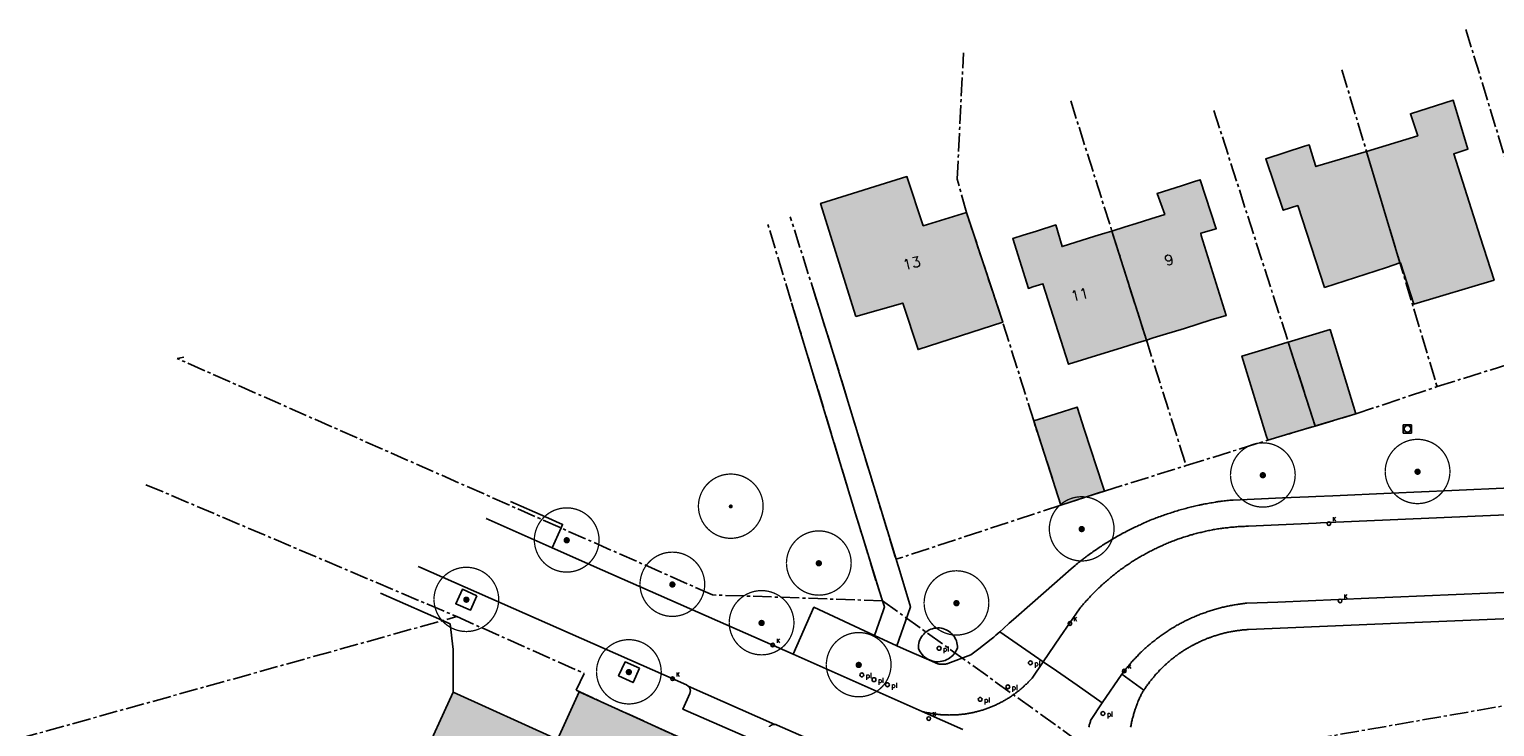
# Model space of a CAD drawing. Header units: metres. Extents: x 202952 to 203755, y 348959 to 349702.
# Tile 66 of 91: x 203026 to 203139, y 349606 to 349659. Entities that reach past the tile are written whole.
import ezdxf
from ezdxf.enums import TextEntityAlignment as Align

# ---------------------------------------------------------------- set-up
doc = ezdxf.new("R2010")
doc.units = ezdxf.units.M
doc.linetypes.add('1-200 CENTER', pattern=[4.28625, 2.8575, -0.47625, 0.47625, -0.47625])
for name, color, linetype in [('PH-BEST-BEBOUWING', 1, 'Continuous'), ('PH-BEST-BEBOUWING-ARCERING', 254, 'Continuous'), ('PH-BEST-HUISNUMMER', 7, 'Continuous'), ('PH-BEST-KADASTRALE-GRENS', 240, '1-200 CENTER'), ('PH-BEST-KOLK', 8, 'Continuous'), ('PH-BEST-PAAL', 6, 'Continuous'), ('PH-BEST-PUT-HANDHAVEN', 84, 'Continuous'), ('PH-BEST-WEGDEEL', 254, 'Continuous'), ('PH-INM-BOOM-HANDHAVEN', 96, 'Continuous')]:
    doc.layers.add(name, color=color, linetype=linetype)
doc.styles.add('RDL_MAATVOERING', font='romans.shx')
doc.styles.add('ROMANS', font='romans.shx')

# ---------------------------------------------------------------- blocks, each defined once
blk = doc.blocks.new('*U35')
blk.add_circle((0, 0), 0.142)
at = {"ltscale": 0.05, "style": 'ROMANS'}
blk.add_text('K', height=0.3, dxfattribs=at).set_placement((0.28, 0.19))
blk = doc.blocks.new('Putdeksel')
for p, q in [((-0.32, 0.32), (0.32, 0.32)), ((-0.32, -0.32), (-0.32, 0.32)), ((0.32, 0.32), (0.32, -0.32)), ((0.32, -0.32), (-0.32, -0.32))]:
    blk.add_line(p, q)
blk.add_circle((0, 0), 0.26)
blk = doc.blocks.new('Afzetpaal')
blk.add_circle((0, 0), 0.15)
at = {"style": 'RDL_MAATVOERING'}
blk.add_text('pl', height=0.4, dxfattribs=at).set_placement((0.3, -0.25))
blk = doc.blocks.new('*U26')
at = {"const_width": 0.1}
blk.add_lwpolyline([(-2.5, 0, 0.990403), (2.5, 0.03, 0.990403), (-2.5, 0.02)], format="xyb", dxfattribs=at)
at = {"linetype": 'Continuous', "const_width": 0.25}
blk.add_lwpolyline([(-0.12, 0, 1), (0.12, 0, 1)], format="xyb", close=True, dxfattribs=at)
blk = doc.blocks.new('*U25')
at = {"const_width": 0.1}
blk.add_lwpolyline([(-2.5, 0, 0.990403), (2.5, 0.03, 0.990403), (-2.5, 0.02)], format="xyb", dxfattribs=at)
at = {"linetype": 'Continuous', "const_width": 0.15}
blk.add_lwpolyline([(-0.08, 0, 1), (0.08, 0, 1)], format="xyb", close=True, dxfattribs=at)

msp = doc.modelspace()

# ---------------------------------------------------------------- hatches: boundary and pattern name
at = {"layer": 'PH-BEST-BEBOUWING-ARCERING'}
for points in [[(203129.28, 349649.94), (203133.24, 349651.14), (203132.68, 349652.84), (203135.99, 349653.89), (203137.12, 349650.1), (203136.02, 349649.76), (203138.06, 349643.33), (203139.14, 349640), (203132.95, 349638.13), (203131.91, 349641.34), (203131.87, 349641.32)], [(203131.87, 349641.32), (203130.83, 349640.98), (203126.05, 349639.43), (203123.98, 349645.75), (203122.86, 349645.39), (203121.5, 349649.37), (203124.5, 349650.33), (203124.86, 349650.44), (203125.22, 349649.26), (203125.38, 349648.76), (203125.53, 349648.81), (203129.28, 349649.94)], [(203089.84, 349637.18), (203087.12, 349645.92), (203093.79, 349647.99), (203095.05, 349644.2), (203098.4, 349645.21), (203101.2, 349636.74), (203094.65, 349634.63), (203093.47, 349638.22)], [(203109.62, 349643.79), (203110.66, 349644.12), (203111.49, 349644.38), (203112.64, 349644.74), (203113.71, 349645.07), (203113.11, 349646.69), (203115.01, 349647.29), (203116.01, 349647.61), (203116.44, 349647.75), (203117.68, 349643.97), (203116.48, 349643.61), (203116.51, 349643.44), (203118.45, 349637.27), (203117.3, 349636.92), (203115.22, 349636.27), (203113.59, 349635.77), (203112.81, 349635.53), (203112.29, 349635.36)], [(203112.29, 349635.36), (203111.43, 349635.1), (203110.36, 349634.77), (203109.1, 349634.38), (203106.27, 349633.5), (203104.3, 349639.72), (203103.52, 349639.47), (203103.18, 349639.36), (203101.97, 349643.22), (203102.78, 349643.48), (203103.8, 349643.79), (203105.29, 349644.26), (203105.78, 349642.59), (203108.3, 349643.38), (203109.09, 349643.63), (203109.62, 349643.79)], [(203123.24, 349635.21), (203126.47, 349636.18), (203128.46, 349629.67), (203125.54, 349628.8), (203125.32, 349628.73)], [(203121.55, 349628.01), (203119.67, 349634.13), (203121.46, 349634.67), (203123.21, 349635.2), (203123.24, 349635.21), (203125.32, 349628.73), (203124.43, 349628.46), (203123.37, 349628.15), (203121.66, 349627.63)], [(203105.69, 349622.63), (203103.59, 349629.12), (203105.31, 349629.67), (203106.93, 349630.19), (203107.51, 349628.42), (203108.92, 349624.08), (203109.04, 349623.7), (203108.67, 349623.59), (203106.55, 349622.9)], [(203075.24, 349596.27), (203073.99, 349593.44), (203068.9, 349595.85), (203067.47, 349592.6), (203054.4, 349598.52), (203056.26, 349602.72), (203058.75, 349608.18), (203066.81, 349604.51), (203068.49, 349608.2), (203081.25, 349602.4), (203080.62, 349600.91), (203078.1, 349595.23), (203078.02, 349595.04), (203077.67, 349595.2)]]:
    msp.add_hatch(color=256, dxfattribs=at).paths.add_polyline_path(points)

# ---------------------------------------------------------------- linework, layer by layer
at = {"layer": 'PH-BEST-BEBOUWING'}
for points in [[(203129.28, 349649.94), (203133.24, 349651.14), (203132.68, 349652.84), (203135.99, 349653.89), (203137.12, 349650.1), (203136.02, 349649.76), (203138.06, 349643.33), (203139.14, 349640), (203132.95, 349638.13), (203131.91, 349641.34), (203131.87, 349641.32), (203129.28, 349649.94)], [(203131.87, 349641.32), (203130.83, 349640.98), (203126.05, 349639.43), (203123.98, 349645.75), (203122.86, 349645.39), (203121.5, 349649.37), (203124.5, 349650.33), (203124.86, 349650.44), (203125.22, 349649.26), (203125.38, 349648.76), (203125.53, 349648.81), (203129.28, 349649.94), (203131.87, 349641.32)], [(203089.84, 349637.18), (203087.12, 349645.92), (203093.79, 349647.99), (203095.05, 349644.2), (203098.4, 349645.21), (203101.2, 349636.74), (203094.65, 349634.63), (203093.47, 349638.22), (203089.84, 349637.18)], [(203109.62, 349643.79), (203110.66, 349644.12), (203111.49, 349644.38), (203112.64, 349644.74), (203113.71, 349645.07), (203113.11, 349646.69), (203115.01, 349647.29), (203116.01, 349647.61), (203116.44, 349647.75), (203117.68, 349643.97), (203116.48, 349643.61), (203116.51, 349643.44), (203118.45, 349637.27), (203117.3, 349636.92), (203115.22, 349636.27), (203113.59, 349635.77), (203112.81, 349635.53), (203112.29, 349635.36), (203109.62, 349643.79)], [(203112.29, 349635.36), (203111.43, 349635.1), (203110.36, 349634.77), (203109.1, 349634.38), (203106.27, 349633.5), (203104.3, 349639.72), (203103.52, 349639.47), (203103.18, 349639.36), (203101.97, 349643.22), (203102.78, 349643.48), (203103.8, 349643.79), (203105.29, 349644.26), (203105.78, 349642.59), (203108.3, 349643.38), (203109.09, 349643.63), (203109.62, 349643.79), (203112.29, 349635.36)], [(203123.24, 349635.21), (203126.47, 349636.18), (203128.46, 349629.67), (203125.54, 349628.8), (203125.32, 349628.73), (203123.24, 349635.21)], [(203121.55, 349628.01), (203119.67, 349634.13), (203121.46, 349634.67), (203123.21, 349635.2), (203123.24, 349635.21), (203125.32, 349628.73), (203124.43, 349628.46), (203123.37, 349628.15), (203121.66, 349627.63), (203121.55, 349628.01)], [(203105.69, 349622.63), (203103.59, 349629.12), (203105.31, 349629.67), (203106.93, 349630.19), (203107.51, 349628.42), (203108.92, 349624.08), (203109.04, 349623.7), (203108.67, 349623.59), (203106.55, 349622.9), (203105.69, 349622.63)], [(203075.24, 349596.27), (203073.99, 349593.44), (203068.9, 349595.85), (203067.47, 349592.6), (203054.4, 349598.52), (203056.26, 349602.72), (203058.75, 349608.18), (203066.81, 349604.51), (203068.49, 349608.2), (203081.25, 349602.4), (203080.62, 349600.91), (203078.1, 349595.23), (203078.02, 349595.04), (203077.67, 349595.2), (203075.24, 349596.27)]]:
    msp.add_lwpolyline(points, close=True, dxfattribs=at)
at = {"layer": 'PH-BEST-KADASTRALE-GRENS', "ltscale": 0.5}
for p, q in [((203136.96, 349659.36), (203144.45, 349634.8)), ((203127.39, 349656.24), (203134.74, 349631.77)), ((203106.44, 349653.84), (203115.36, 349625.67)), ((203117.5, 349653.09), (203125.32, 349628.73)), ((203089.83, 349621.95), (203083.02, 349644.41)), ((203088.11, 349634.35), (203084.79, 349644.88)), ((203088.11, 349634.35), (203092.95, 349618.44)), ((203035.03, 349624.2), (203059.03, 349614.01)), ((203105.69, 349622.63), (203092.95, 349618.44)), ((203091.4, 349616.8), (203089.83, 349621.95)), ((203091.91, 349615.23), (203091.4, 349616.8)), ((203091.91, 349615.23), (203110.4, 349601.97)), ((202983.95, 349593.08), (203059.03, 349614.01)), ((203110.4, 349601.97), (203144.33, 349607.9))]:
    msp.add_line(p, q, dxfattribs=at)
for points in [[(203105.69, 349622.63), (203103.59, 349629.12), (203101.2, 349636.74), (203098.4, 349645.21), (203097.67, 349647.79), (203098.16, 349657.55)], [(203091.91, 349615.23), (203078.78, 349615.69), (203037.45, 349633.94), (203037.95, 349634.05)], [(203134.74, 349631.77), (203141.28, 349633.82), (203144.45, 349634.8)], [(203125.32, 349628.73), (203128.46, 349629.67), (203134.74, 349631.77)], [(203115.36, 349625.67), (203121.66, 349627.63), (203125.32, 349628.73)], [(203105.69, 349622.63), (203109.04, 349623.7), (203115.36, 349625.67)], [(203059.03, 349614.01), (203068.87, 349609.62), (203068.24, 349608.32), (203081.27, 349602.39), (203085.42, 349600.59)]]:
    msp.add_lwpolyline(points, dxfattribs=at)
at = {"layer": 'PH-BEST-WEGDEEL'}
for points in [[(203086.52, 349639.4), (203088.11, 349634.35), (203092.96, 349618.44), (203093.01, 349618.28), (203093.24, 349617.52), (203094.07, 349614.76), (203093.86, 349614.18), (203093.01, 349611.75), (203091.29, 349612.56), (203091.95, 349614.46), (203092.06, 349614.77), (203091.91, 349615.23), (203091.81, 349615.54), (203090.56, 349619.56), (203089.83, 349621.95), (203084.89, 349638.25)], [(203143.66, 349622.02), (203128.71, 349621.39), (203125.74, 349621.25), (203125.39, 349621.24), (203120.17, 349620.99), (203120.06, 349620.99), (203119.96, 349620.99), (203119.86, 349620.98), (203119.77, 349620.98), (203119.67, 349620.98), (203119.57, 349620.97), (203119.47, 349620.96), (203119.37, 349620.96), (203119.27, 349620.95), (203119.17, 349620.94), (203119.07, 349620.93), (203118.97, 349620.93), (203118.87, 349620.92), (203118.77, 349620.91), (203118.67, 349620.9), (203118.57, 349620.88), (203118.47, 349620.87), (203118.37, 349620.86), (203118.27, 349620.85), (203118.17, 349620.83), (203118.08, 349620.82), (203117.98, 349620.81), (203117.88, 349620.79), (203117.78, 349620.78), (203117.68, 349620.76), (203117.58, 349620.74), (203117.48, 349620.73), (203117.38, 349620.71), (203117.29, 349620.69), (203117.19, 349620.67), (203117.09, 349620.65), (203116.99, 349620.63), (203116.89, 349620.61), (203116.8, 349620.59), (203116.7, 349620.57), (203116.6, 349620.54), (203116.51, 349620.52), (203116.41, 349620.5), (203116.31, 349620.47), (203116.21, 349620.45), (203116.12, 349620.42), (203116.02, 349620.4), (203115.92, 349620.37), (203115.83, 349620.34), (203115.73, 349620.32), (203115.64, 349620.29), (203115.54, 349620.26), (203115.45, 349620.23), (203115.35, 349620.2), (203115.26, 349620.17), (203115.16, 349620.14), (203115.07, 349620.11), (203114.97, 349620.08), (203114.88, 349620.04), (203114.78, 349620.01), (203114.69, 349619.98), (203114.59, 349619.94), (203114.5, 349619.91), (203114.41, 349619.87), (203114.31, 349619.84), (203114.22, 349619.8), (203114.13, 349619.77), (203114.03, 349619.73), (203113.94, 349619.69), (203113.85, 349619.65), (203113.76, 349619.61), (203113.67, 349619.57), (203113.57, 349619.53), (203113.48, 349619.49), (203113.39, 349619.45), (203113.3, 349619.41), (203113.21, 349619.37), (203113.12, 349619.33), (203113.03, 349619.28), (203112.94, 349619.24), (203112.85, 349619.19), (203112.76, 349619.15), (203112.67, 349619.1), (203112.58, 349619.06), (203112.49, 349619.01), (203112.41, 349618.97), (203112.32, 349618.92), (203112.23, 349618.87), (203112.14, 349618.82), (203112.06, 349618.77), (203111.97, 349618.72), (203111.88, 349618.67), (203111.8, 349618.62), (203111.71, 349618.57), (203111.62, 349618.52), (203111.54, 349618.47), (203111.45, 349618.42), (203111.37, 349618.37), (203111.28, 349618.31), (203111.2, 349618.26), (203111.12, 349618.21), (203111.03, 349618.15), (203110.95, 349618.1), (203110.87, 349618.04), (203110.78, 349617.98), (203110.7, 349617.93), (203110.62, 349617.87), (203110.54, 349617.81), (203110.46, 349617.75), (203110.38, 349617.7), (203110.29, 349617.64), (203110.21, 349617.58), (203110.13, 349617.52), (203110.05, 349617.46), (203109.97, 349617.4), (203109.9, 349617.34), (203109.82, 349617.27), (203109.74, 349617.21), (203109.66, 349617.15), (203109.58, 349617.09), (203109.51, 349617.02), (203109.43, 349616.96), (203109.35, 349616.89), (203109.28, 349616.83), (203109.2, 349616.76), (203109.13, 349616.7), (203109.05, 349616.63), (203108.98, 349616.56), (203108.9, 349616.5), (203108.83, 349616.43), (203108.76, 349616.36), (203108.68, 349616.29), (203108.61, 349616.23), (203108.54, 349616.16), (203108.47, 349616.09), (203108.4, 349616.02), (203108.33, 349615.95), (203108.25, 349615.87), (203108.18, 349615.8), (203108.11, 349615.73), (203108.05, 349615.66), (203107.98, 349615.59), (203107.91, 349615.52), (203107.84, 349615.44), (203107.77, 349615.37), (203107.71, 349615.29), (203107.64, 349615.22), (203107.57, 349615.14), (203107.51, 349615.07), (203107.44, 349614.99), (203107.38, 349614.92), (203107.31, 349614.84), (203107.25, 349614.77), (203107.18, 349614.69), (203107.12, 349614.61), (203105.62, 349612.46), (203104.32, 349610.53), (203100.96, 349612.84), (203101.25, 349613.1), (203101.69, 349613.51), (203102.02, 349613.8), (203103.49, 349615.08), (203105.18, 349616.56), (203106.47, 349617.69), (203106.79, 349617.96), (203106.87, 349618.04), (203106.96, 349618.11), (203107.05, 349618.18), (203107.14, 349618.25), (203107.23, 349618.33), (203107.33, 349618.4), (203107.38, 349618.44), (203107.43, 349618.48), (203107.48, 349618.52), (203107.54, 349618.56), (203107.59, 349618.6), (203107.64, 349618.64), (203107.68, 349618.67), (203107.72, 349618.7), (203107.76, 349618.73), (203107.8, 349618.76), (203107.84, 349618.78), (203107.88, 349618.81), (203107.97, 349618.88), (203108.07, 349618.95), (203108.16, 349619.02), (203108.26, 349619.08), (203108.35, 349619.15), (203108.45, 349619.21), (203108.54, 349619.28), (203108.63, 349619.34), (203108.73, 349619.4), (203108.82, 349619.46), (203108.91, 349619.52), (203109.01, 349619.59), (203109.11, 349619.65), (203109.21, 349619.71), (203109.31, 349619.77), (203109.41, 349619.84), (203109.51, 349619.9), (203109.61, 349619.96), (203109.71, 349620.02), (203109.81, 349620.08), (203109.91, 349620.13), (203110.01, 349620.19), (203110.11, 349620.25), (203110.21, 349620.3), (203110.32, 349620.36), (203110.42, 349620.42), (203110.52, 349620.47), (203110.62, 349620.52), (203110.72, 349620.58), (203110.83, 349620.63), (203110.93, 349620.68), (203111.03, 349620.74), (203111.13, 349620.79), (203111.24, 349620.84), (203111.34, 349620.89), (203111.45, 349620.94), (203111.54, 349620.98), (203111.63, 349621.03), (203111.72, 349621.07), (203111.82, 349621.11), (203111.91, 349621.15), (203112, 349621.2), (203112.12, 349621.25), (203112.24, 349621.3), (203112.36, 349621.35), (203112.48, 349621.4), (203112.59, 349621.45), (203112.71, 349621.5), (203112.82, 349621.54), (203112.93, 349621.58), (203113.04, 349621.63), (203113.15, 349621.67), (203113.26, 349621.71), (203113.37, 349621.75), (203113.48, 349621.79), (203113.59, 349621.83), (203113.69, 349621.86), (203113.8, 349621.9), (203113.91, 349621.94), (203114.01, 349621.97), (203114.13, 349622.01), (203114.24, 349622.05), (203114.35, 349622.08), (203114.46, 349622.12), (203114.57, 349622.15), (203114.69, 349622.19), (203114.79, 349622.22), (203114.9, 349622.25), (203115.01, 349622.28), (203115.12, 349622.31), (203115.23, 349622.34), (203115.34, 349622.37), (203115.45, 349622.4), (203115.57, 349622.43), (203115.68, 349622.46), (203115.79, 349622.49), (203115.9, 349622.51), (203116.01, 349622.54), (203116.33, 349622.61), (203116.39, 349622.62), (203116.45, 349622.64), (203116.51, 349622.65), (203116.57, 349622.66), (203116.63, 349622.67), (203116.69, 349622.69), (203116.8, 349622.71), (203116.92, 349622.73), (203117.03, 349622.75), (203117.14, 349622.77), (203117.26, 349622.79), (203117.37, 349622.81), (203117.63, 349622.85), (203117.7, 349622.87), (203117.77, 349622.88), (203117.84, 349622.89), (203117.91, 349622.9), (203117.98, 349622.91), (203118.06, 349622.92), (203118.17, 349622.93), (203118.29, 349622.95), (203118.4, 349622.96), (203118.52, 349622.98), (203118.63, 349622.99), (203118.74, 349623), (203118.99, 349623.01), (203122.79, 349623.18), (203124.8, 349623.27), (203125.37, 349623.29), (203126.69, 349623.35), (203131.2, 349623.55), (203135.88, 349623.75), (203140.44, 349623.95)], [(203063.17, 349622.91), (203065.87, 349621.72), (203067.2, 349621.13), (203067.08, 349620.86), (203066.4, 349619.33), (203061.3, 349621.59), (203061.29, 349621.59)], [(203061.29, 349621.59), (203061.3, 349621.59), (203066.4, 349619.33), (203070.29, 349617.61), (203085, 349611.11), (203094.96, 349606.69), (203098.1, 349605.3)], [(203145.99, 349616.13), (203131.33, 349615.52), (203129.47, 349615.44), (203122.44, 349615.14), (203120.04, 349615.04), (203119.95, 349615.04), (203119.86, 349615.03), (203119.77, 349615.02), (203119.68, 349615), (203119.59, 349614.99), (203119.5, 349614.98), (203119.41, 349614.97), (203119.33, 349614.95), (203119.24, 349614.94), (203119.15, 349614.93), (203119.06, 349614.91), (203118.97, 349614.9), (203118.88, 349614.88), (203118.79, 349614.86), (203118.7, 349614.84), (203118.61, 349614.83), (203118.53, 349614.81), (203118.44, 349614.79), (203118.35, 349614.77), (203118.26, 349614.75), (203118.17, 349614.73), (203118.09, 349614.71), (203118, 349614.68), (203117.91, 349614.66), (203117.82, 349614.64), (203117.74, 349614.61), (203117.65, 349614.59), (203117.56, 349614.56), (203117.47, 349614.54), (203117.39, 349614.51), (203117.3, 349614.49), (203117.22, 349614.46), (203117.13, 349614.43), (203117.04, 349614.4), (203116.96, 349614.37), (203116.87, 349614.34), (203116.79, 349614.31), (203116.7, 349614.28), (203116.62, 349614.25), (203116.53, 349614.22), (203116.45, 349614.19), (203116.36, 349614.15), (203116.28, 349614.12), (203116.2, 349614.09), (203116.11, 349614.05), (203116.03, 349614.02), (203115.95, 349613.98), (203115.86, 349613.94), (203115.78, 349613.91), (203115.7, 349613.87), (203115.62, 349613.83), (203115.54, 349613.79), (203115.45, 349613.76), (203115.37, 349613.72), (203115.29, 349613.68), (203115.21, 349613.64), (203115.13, 349613.59), (203115.05, 349613.55), (203114.97, 349613.51), (203114.89, 349613.47), (203114.81, 349613.42), (203114.73, 349613.38), (203114.65, 349613.34), (203114.57, 349613.29), (203114.5, 349613.25), (203114.42, 349613.2), (203114.34, 349613.15), (203114.26, 349613.11), (203114.19, 349613.06), (203114.11, 349613.01), (203114.03, 349612.96), (203113.96, 349612.91), (203113.88, 349612.87), (203113.81, 349612.82), (203113.73, 349612.77), (203113.66, 349612.71), (203113.58, 349612.66), (203113.51, 349612.61), (203113.43, 349612.56), (203113.36, 349612.51), (203113.29, 349612.45), (203113.22, 349612.4), (203113.14, 349612.34), (203113.07, 349612.29), (203113, 349612.23), (203112.93, 349612.18), (203112.86, 349612.12), (203112.79, 349612.07), (203112.72, 349612.01), (203112.65, 349611.95), (203112.58, 349611.89), (203112.51, 349611.84), (203112.44, 349611.78), (203112.37, 349611.72), (203112.3, 349611.66), (203112.24, 349611.6), (203112.17, 349611.54), (203112.1, 349611.48), (203112.04, 349611.41), (203111.97, 349611.35), (203111.91, 349611.29), (203111.84, 349611.23), (203111.78, 349611.16), (203111.71, 349611.1), (203111.65, 349611.03), (203111.59, 349610.97), (203111.52, 349610.91), (203111.46, 349610.84), (203111.4, 349610.77), (203111.34, 349610.71), (203111.27, 349610.64), (203111.21, 349610.57), (203111.15, 349610.51), (203111.1, 349610.44), (203111.04, 349610.37), (203110.98, 349610.3), (203110.92, 349610.23), (203110.86, 349610.16), (203110.8, 349610.09), (203110.74, 349610.02), (203110.69, 349609.95), (203110.63, 349609.88), (203110.58, 349609.81), (203110.52, 349609.74), (203110.47, 349609.67), (203110.41, 349609.6), (203110.4, 349609.58), (203108.87, 349607.35), (203106.93, 349608.71), (203105.34, 349609.82), (203104.32, 349610.53), (203105.62, 349612.46), (203107.12, 349614.61), (203107.18, 349614.69), (203107.25, 349614.77), (203107.31, 349614.84), (203107.38, 349614.92), (203107.44, 349614.99), (203107.51, 349615.07), (203107.57, 349615.14), (203107.64, 349615.22), (203107.71, 349615.29), (203107.77, 349615.37), (203107.84, 349615.44), (203107.91, 349615.52), (203107.98, 349615.59), (203108.05, 349615.66), (203108.11, 349615.73), (203108.18, 349615.8), (203108.25, 349615.87), (203108.33, 349615.95), (203108.4, 349616.02), (203108.47, 349616.09), (203108.54, 349616.16), (203108.61, 349616.23), (203108.68, 349616.29), (203108.76, 349616.36), (203108.83, 349616.43), (203108.9, 349616.5), (203108.98, 349616.56), (203109.05, 349616.63), (203109.13, 349616.7), (203109.2, 349616.76), (203109.28, 349616.83), (203109.35, 349616.89), (203109.43, 349616.96), (203109.51, 349617.02), (203109.58, 349617.09), (203109.66, 349617.15), (203109.74, 349617.21), (203109.82, 349617.27), (203109.9, 349617.34), (203109.97, 349617.4), (203110.05, 349617.46), (203110.13, 349617.52), (203110.21, 349617.58), (203110.29, 349617.64), (203110.38, 349617.7), (203110.46, 349617.75), (203110.54, 349617.81), (203110.62, 349617.87), (203110.7, 349617.93), (203110.78, 349617.98), (203110.87, 349618.04), (203110.95, 349618.1), (203111.03, 349618.15), (203111.12, 349618.21), (203111.2, 349618.26), (203111.28, 349618.31), (203111.37, 349618.37), (203111.45, 349618.42), (203111.54, 349618.47), (203111.62, 349618.52), (203111.71, 349618.57), (203111.8, 349618.62), (203111.88, 349618.67), (203111.97, 349618.72), (203112.06, 349618.77), (203112.14, 349618.82), (203112.23, 349618.87), (203112.32, 349618.92), (203112.41, 349618.97), (203112.49, 349619.01), (203112.58, 349619.06), (203112.67, 349619.1), (203112.76, 349619.15), (203112.85, 349619.19), (203112.94, 349619.24), (203113.03, 349619.28), (203113.12, 349619.33), (203113.21, 349619.37), (203113.3, 349619.41), (203113.39, 349619.45), (203113.48, 349619.49), (203113.57, 349619.53), (203113.67, 349619.57), (203113.76, 349619.61), (203113.85, 349619.65), (203113.94, 349619.69), (203114.03, 349619.73), (203114.13, 349619.77), (203114.22, 349619.8), (203114.31, 349619.84), (203114.41, 349619.87), (203114.5, 349619.91), (203114.59, 349619.94), (203114.69, 349619.98), (203114.78, 349620.01), (203114.88, 349620.04), (203114.97, 349620.08), (203115.07, 349620.11), (203115.16, 349620.14), (203115.26, 349620.17), (203115.35, 349620.2), (203115.45, 349620.23), (203115.54, 349620.26), (203115.64, 349620.29), (203115.73, 349620.32), (203115.83, 349620.34), (203115.92, 349620.37), (203116.02, 349620.4), (203116.12, 349620.42), (203116.21, 349620.45), (203116.31, 349620.47), (203116.41, 349620.5), (203116.51, 349620.52), (203116.6, 349620.54), (203116.7, 349620.57), (203116.8, 349620.59), (203116.89, 349620.61), (203116.99, 349620.63), (203117.09, 349620.65), (203117.19, 349620.67), (203117.29, 349620.69), (203117.38, 349620.71), (203117.48, 349620.73), (203117.58, 349620.74), (203117.68, 349620.76), (203117.78, 349620.78), (203117.88, 349620.79), (203117.98, 349620.81), (203118.08, 349620.82), (203118.17, 349620.83), (203118.27, 349620.85), (203118.37, 349620.86), (203118.47, 349620.87), (203118.57, 349620.88), (203118.67, 349620.9), (203118.77, 349620.91), (203118.87, 349620.92), (203118.97, 349620.93), (203119.07, 349620.93), (203119.17, 349620.94), (203119.27, 349620.95), (203119.37, 349620.96), (203119.47, 349620.96), (203119.57, 349620.97), (203119.67, 349620.98), (203119.77, 349620.98), (203119.86, 349620.98), (203119.96, 349620.99), (203120.06, 349620.99), (203120.17, 349620.99), (203125.39, 349621.24), (203125.74, 349621.25), (203128.71, 349621.39), (203143.66, 349622.02)], [(203087.71, 349603.9), (203083.77, 349605.64), (203083.74, 349605.65), (203083.71, 349605.66), (203083.68, 349605.67), (203083.65, 349605.68), (203083.62, 349605.68), (203083.59, 349605.69), (203076.91, 349608.64), (203076.76, 349608.74), (203056.19, 349617.83), (203056.06, 349617.89)], [(203056.06, 349617.89), (203056.19, 349617.83), (203076.76, 349608.74), (203076.91, 349608.64), (203076.93, 349608.63), (203076.94, 349608.61), (203076.96, 349608.6), (203076.97, 349608.58), (203076.98, 349608.56), (203076.99, 349608.55), (203077, 349608.53), (203077.01, 349608.51), (203077.02, 349608.49), (203077.03, 349608.47), (203077.04, 349608.45), (203077.04, 349608.43), (203077.05, 349608.41), (203077.05, 349608.39), (203077.06, 349608.37), (203077.06, 349608.35), (203077.06, 349608.33), (203077.07, 349608.31), (203077.07, 349608.29), (203077.07, 349608.27), (203077.07, 349608.25), (203077.06, 349608.23), (203077.06, 349608.21), (203077.06, 349608.19), (203077.05, 349608.17), (203077.05, 349608.15), (203077.04, 349608.13), (203077.03, 349608.11), (203077.02, 349608.09), (203077.02, 349608.07), (203076.5, 349606.86), (203082.56, 349604.21)], [(203081.25, 349602.4), (203068.49, 349608.2), (203066.81, 349604.51), (203058.75, 349608.18), (203058.74, 349611.46), (203058.51, 349613.45), (203053.13, 349615.83)], [(203143.57, 349614), (203131.76, 349613.5), (203120.16, 349613.01), (203120.08, 349613.01), (203120, 349613), (203119.93, 349613), (203119.85, 349612.99), (203119.78, 349612.98), (203119.7, 349612.98), (203119.62, 349612.97), (203119.55, 349612.96), (203119.47, 349612.95), (203119.4, 349612.94), (203119.32, 349612.93), (203119.24, 349612.92), (203119.17, 349612.91), (203119.09, 349612.9), (203119.02, 349612.88), (203118.94, 349612.87), (203118.87, 349612.86), (203118.79, 349612.84), (203118.72, 349612.83), (203118.64, 349612.81), (203118.57, 349612.8), (203118.5, 349612.78), (203118.42, 349612.76), (203118.35, 349612.75), (203118.27, 349612.73), (203118.2, 349612.71), (203118.12, 349612.69), (203118.05, 349612.67), (203117.98, 349612.65), (203117.9, 349612.63), (203117.83, 349612.61), (203117.76, 349612.59), (203117.68, 349612.56), (203117.61, 349612.54), (203117.54, 349612.52), (203117.47, 349612.49), (203117.34, 349612.45), (203117.29, 349612.43), (203117.24, 349612.41), (203117.19, 349612.4), (203117.14, 349612.38), (203117.09, 349612.36), (203117.04, 349612.34), (203116.96, 349612.31), (203116.89, 349612.28), (203116.82, 349612.25), (203116.75, 349612.22), (203116.68, 349612.19), (203116.61, 349612.16), (203116.54, 349612.13), (203116.47, 349612.1), (203116.4, 349612.07), (203116.33, 349612.04), (203116.27, 349612), (203116.2, 349611.97), (203116.17, 349611.96), (203116.14, 349611.94), (203116.11, 349611.93), (203116.08, 349611.91), (203116.05, 349611.9), (203116.02, 349611.88), (203115.98, 349611.86), (203115.94, 349611.84), (203115.91, 349611.82), (203115.87, 349611.8), (203115.83, 349611.78), (203115.79, 349611.76), (203115.72, 349611.72), (203115.66, 349611.69), (203115.59, 349611.65), (203115.53, 349611.61), (203115.46, 349611.57), (203115.39, 349611.53), (203115.33, 349611.49), (203115.26, 349611.45), (203115.2, 349611.41), (203115.14, 349611.37), (203115.07, 349611.33), (203115.01, 349611.28), (203114.97, 349611.26), (203114.94, 349611.24), (203114.9, 349611.21), (203114.86, 349611.19), (203114.83, 349611.16), (203114.79, 349611.14), (203114.77, 349611.12), (203114.74, 349611.1), (203114.71, 349611.08), (203114.69, 349611.06), (203114.66, 349611.04), (203114.63, 349611.02), (203114.57, 349610.98), (203114.51, 349610.93), (203114.45, 349610.88), (203114.39, 349610.84), (203114.33, 349610.79), (203114.27, 349610.74), (203114.21, 349610.69), (203114.15, 349610.65), (203114.09, 349610.6), (203114.04, 349610.55), (203113.98, 349610.5), (203113.92, 349610.45), (203113.88, 349610.41), (203113.84, 349610.37), (203113.8, 349610.34), (203113.76, 349610.3), (203113.72, 349610.26), (203113.68, 349610.23), (203113.58, 349610.14), (203113.53, 349610.08), (203113.48, 349610.03), (203113.42, 349609.97), (203113.37, 349609.92), (203113.31, 349609.87), (203113.26, 349609.81), (203113.21, 349609.76), (203113.16, 349609.7), (203113.11, 349609.64), (203113.05, 349609.59), (203113, 349609.53), (203112.95, 349609.47), (203112.91, 349609.42), (203112.87, 349609.37), (203112.83, 349609.32), (203112.78, 349609.27), (203112.74, 349609.22), (203112.7, 349609.17), (203112.65, 349609.1), (203112.59, 349609.03), (203112.54, 349608.97), (203112.49, 349608.9), (203112.44, 349608.83), (203112.38, 349608.76), (203112.34, 349608.69), (203112.3, 349608.63), (203112.25, 349608.57), (203112.21, 349608.5), (203112.17, 349608.44), (203112.12, 349608.38), (203112.11, 349608.36), (203112.1, 349608.34), (203110.4, 349609.58), (203110.41, 349609.6), (203110.47, 349609.67), (203110.52, 349609.74), (203110.58, 349609.81), (203110.63, 349609.88), (203110.69, 349609.95), (203110.74, 349610.02), (203110.8, 349610.09), (203110.86, 349610.16), (203110.92, 349610.23), (203110.98, 349610.3), (203111.04, 349610.37), (203111.1, 349610.44), (203111.15, 349610.51), (203111.21, 349610.57), (203111.27, 349610.64), (203111.34, 349610.71), (203111.4, 349610.77), (203111.46, 349610.84), (203111.52, 349610.91), (203111.59, 349610.97), (203111.65, 349611.03), (203111.71, 349611.1), (203111.78, 349611.16), (203111.84, 349611.23), (203111.91, 349611.29), (203111.97, 349611.35), (203112.04, 349611.41), (203112.1, 349611.48), (203112.17, 349611.54), (203112.24, 349611.6), (203112.3, 349611.66), (203112.37, 349611.72), (203112.44, 349611.78), (203112.51, 349611.84), (203112.58, 349611.89), (203112.65, 349611.95), (203112.72, 349612.01), (203112.79, 349612.07), (203112.86, 349612.12), (203112.93, 349612.18), (203113, 349612.23), (203113.07, 349612.29), (203113.14, 349612.34), (203113.22, 349612.4), (203113.29, 349612.45), (203113.36, 349612.51), (203113.43, 349612.56), (203113.51, 349612.61), (203113.58, 349612.66), (203113.66, 349612.71), (203113.73, 349612.77), (203113.81, 349612.82), (203113.88, 349612.87), (203113.96, 349612.91), (203114.03, 349612.96), (203114.11, 349613.01), (203114.19, 349613.06), (203114.26, 349613.11), (203114.34, 349613.15), (203114.42, 349613.2), (203114.5, 349613.25), (203114.57, 349613.29), (203114.65, 349613.34), (203114.73, 349613.38), (203114.81, 349613.42), (203114.89, 349613.47), (203114.97, 349613.51), (203115.05, 349613.55), (203115.13, 349613.59), (203115.21, 349613.64), (203115.29, 349613.68), (203115.37, 349613.72), (203115.45, 349613.76), (203115.54, 349613.79), (203115.62, 349613.83), (203115.7, 349613.87), (203115.78, 349613.91), (203115.86, 349613.94), (203115.95, 349613.98), (203116.03, 349614.02), (203116.11, 349614.05), (203116.2, 349614.09), (203116.28, 349614.12), (203116.36, 349614.15), (203116.45, 349614.19), (203116.53, 349614.22), (203116.62, 349614.25), (203116.7, 349614.28), (203116.79, 349614.31), (203116.87, 349614.34), (203116.96, 349614.37), (203117.04, 349614.4), (203117.13, 349614.43), (203117.22, 349614.46), (203117.3, 349614.49), (203117.39, 349614.51), (203117.47, 349614.54), (203117.56, 349614.56), (203117.65, 349614.59), (203117.74, 349614.61), (203117.82, 349614.64), (203117.91, 349614.66), (203118, 349614.68), (203118.09, 349614.71), (203118.17, 349614.73), (203118.26, 349614.75), (203118.35, 349614.77), (203118.44, 349614.79), (203118.53, 349614.81), (203118.61, 349614.83), (203118.7, 349614.84), (203118.79, 349614.86), (203118.88, 349614.88), (203118.97, 349614.9), (203119.06, 349614.91), (203119.15, 349614.93), (203119.24, 349614.94), (203119.33, 349614.95), (203119.41, 349614.97), (203119.5, 349614.98), (203119.59, 349614.99), (203119.68, 349615), (203119.77, 349615.02), (203119.86, 349615.03), (203119.95, 349615.04), (203120.04, 349615.04), (203122.44, 349615.14), (203129.47, 349615.44), (203131.33, 349615.52), (203145.99, 349616.13)], [(203098.1, 349605.3), (203094.96, 349606.69), (203095.03, 349606.67), (203095.09, 349606.66), (203095.16, 349606.64), (203095.23, 349606.62), (203095.3, 349606.61), (203095.37, 349606.59), (203095.44, 349606.58), (203095.51, 349606.57), (203095.58, 349606.55), (203095.65, 349606.54), (203095.72, 349606.53), (203095.79, 349606.52), (203095.86, 349606.51), (203095.93, 349606.5), (203096, 349606.49), (203096.07, 349606.48), (203096.14, 349606.47), (203096.21, 349606.46), (203096.28, 349606.46), (203096.35, 349606.45), (203096.42, 349606.44), (203096.49, 349606.44), (203096.56, 349606.43), (203096.63, 349606.43), (203096.7, 349606.42), (203096.77, 349606.42), (203096.85, 349606.42), (203096.92, 349606.42), (203096.99, 349606.42), (203097.06, 349606.41), (203097.13, 349606.42), (203097.2, 349606.42), (203097.27, 349606.42), (203097.34, 349606.42), (203097.41, 349606.42), (203097.48, 349606.42), (203097.55, 349606.43), (203097.62, 349606.43), (203097.69, 349606.44), (203097.76, 349606.44), (203097.83, 349606.45), (203097.9, 349606.45), (203097.98, 349606.46), (203098.05, 349606.47), (203098.12, 349606.48), (203098.19, 349606.48), (203098.26, 349606.49), (203098.33, 349606.5), (203098.4, 349606.51), (203098.47, 349606.53), (203098.54, 349606.54), (203098.61, 349606.55), (203098.68, 349606.56), (203098.75, 349606.58), (203098.82, 349606.59), (203098.88, 349606.6), (203098.95, 349606.62), (203099.02, 349606.63), (203099.09, 349606.65), (203099.16, 349606.67), (203099.23, 349606.68), (203099.3, 349606.7), (203099.36, 349606.72), (203099.43, 349606.74), (203099.5, 349606.76), (203099.57, 349606.78), (203099.64, 349606.8), (203099.7, 349606.82), (203099.77, 349606.84), (203099.84, 349606.87), (203099.91, 349606.89), (203099.97, 349606.91), (203100.04, 349606.94), (203100.11, 349606.96), (203100.17, 349606.99), (203100.24, 349607.01), (203100.3, 349607.04), (203100.37, 349607.07), (203100.43, 349607.09), (203100.5, 349607.12), (203100.56, 349607.15), (203100.63, 349607.18), (203100.69, 349607.21), (203100.76, 349607.24), (203100.82, 349607.27), (203100.88, 349607.3), (203100.95, 349607.33), (203101.01, 349607.37), (203101.07, 349607.4), (203101.14, 349607.43), (203101.2, 349607.46), (203101.26, 349607.5), (203101.32, 349607.53), (203101.38, 349607.57), (203101.44, 349607.6), (203101.5, 349607.64), (203101.56, 349607.68), (203101.63, 349607.72), (203101.68, 349607.75), (203101.74, 349607.79), (203101.8, 349607.83), (203101.86, 349607.87), (203101.92, 349607.91), (203101.98, 349607.95), (203102.04, 349607.99), (203102.09, 349608.03), (203102.15, 349608.07), (203102.21, 349608.12), (203102.26, 349608.16), (203102.32, 349608.2), (203102.38, 349608.25), (203102.43, 349608.29), (203102.49, 349608.33), (203102.54, 349608.38), (203102.6, 349608.42), (203102.65, 349608.47), (203102.7, 349608.52), (203102.76, 349608.56), (203102.81, 349608.61), (203102.86, 349608.66), (203102.91, 349608.71), (203102.96, 349608.76), (203103.02, 349608.8), (203103.07, 349608.85), (203103.12, 349608.9), (203103.17, 349608.95), (203103.22, 349609), (203103.27, 349609.06), (203103.31, 349609.11), (203103.36, 349609.16), (203103.41, 349609.21), (203103.46, 349609.26), (203104.32, 349610.53), (203105.34, 349609.82), (203106.93, 349608.71), (203108.87, 349607.35), (203107.98, 349605.99), (203107.96, 349605.91), (203107.94, 349605.84), (203107.92, 349605.77), (203107.9, 349605.7), (203107.88, 349605.62), (203107.86, 349605.55), (203107.85, 349605.48)], [(203107.85, 349605.48), (203107.86, 349605.55), (203107.88, 349605.62), (203107.9, 349605.7), (203107.92, 349605.77), (203107.94, 349605.84), (203107.96, 349605.91), (203107.98, 349605.99), (203108.87, 349607.35), (203110.4, 349609.58), (203112.1, 349608.34), (203112.06, 349608.28), (203112.02, 349608.22), (203111.99, 349608.17), (203111.95, 349608.11), (203111.92, 349608.05), (203111.88, 349607.99), (203111.85, 349607.92), (203111.82, 349607.85), (203111.78, 349607.78), (203111.75, 349607.71), (203111.72, 349607.63), (203111.69, 349607.56), (203111.66, 349607.49), (203111.63, 349607.42), (203111.6, 349607.34), (203111.57, 349607.27), (203111.55, 349607.2), (203111.52, 349607.13), (203111.5, 349607.08), (203111.49, 349607.04), (203111.47, 349607), (203111.46, 349606.95), (203111.44, 349606.91), (203111.43, 349606.86), (203111.37, 349606.68), (203111.35, 349606.61), (203111.32, 349606.53), (203111.3, 349606.46), (203111.28, 349606.38), (203111.26, 349606.31), (203111.24, 349606.23), (203111.22, 349606.16), (203111.2, 349606.08), (203111.18, 349606.01), (203111.16, 349605.93), (203111.15, 349605.85), (203111.13, 349605.78), (203111.11, 349605.7), (203111.1, 349605.62), (203111.08, 349605.55), (203111.07, 349605.47)], [(203082.56, 349604.21), (203076.5, 349606.86), (203077.02, 349608.07), (203077.02, 349608.09), (203077.03, 349608.11), (203077.04, 349608.13), (203077.05, 349608.15), (203077.05, 349608.17), (203077.06, 349608.19), (203077.06, 349608.21), (203077.06, 349608.23), (203077.07, 349608.25), (203077.07, 349608.27), (203077.07, 349608.29), (203077.07, 349608.31), (203077.06, 349608.33), (203077.06, 349608.35), (203077.06, 349608.37), (203077.05, 349608.39), (203077.05, 349608.41), (203077.04, 349608.43), (203077.04, 349608.45), (203077.03, 349608.47), (203077.02, 349608.49), (203077.01, 349608.51), (203077, 349608.53), (203076.99, 349608.55), (203076.98, 349608.56), (203076.97, 349608.58), (203076.96, 349608.6), (203076.94, 349608.61), (203076.93, 349608.63), (203076.91, 349608.64), (203083.59, 349605.69), (203083.59, 349605.69), (203083.57, 349605.69), (203083.54, 349605.69), (203083.52, 349605.69), (203083.5, 349605.69), (203083.48, 349605.68), (203083.46, 349605.68), (203083.44, 349605.68), (203083.42, 349605.67), (203083.4, 349605.66), (203083.38, 349605.66), (203083.36, 349605.65), (203083.35, 349605.64), (203083.33, 349605.63), (203083.31, 349605.62), (203083.29, 349605.61), (203083.27, 349605.6), (203083.26, 349605.59), (203083.24, 349605.58), (203083.22, 349605.57), (203083.21, 349605.55), (203083.19, 349605.54), (203083.18, 349605.53), (203083.17, 349605.51)], [(203083.17, 349605.51), (203083.18, 349605.53), (203083.19, 349605.54), (203083.21, 349605.55), (203083.22, 349605.57), (203083.24, 349605.58), (203083.26, 349605.59), (203083.27, 349605.6), (203083.29, 349605.61), (203083.31, 349605.62), (203083.33, 349605.63), (203083.35, 349605.64), (203083.36, 349605.65), (203083.38, 349605.66), (203083.4, 349605.66), (203083.42, 349605.67), (203083.44, 349605.68), (203083.46, 349605.68), (203083.48, 349605.68), (203083.5, 349605.69), (203083.52, 349605.69), (203083.54, 349605.69), (203083.57, 349605.69), (203083.59, 349605.69), (203083.62, 349605.68), (203083.65, 349605.68), (203083.68, 349605.67), (203083.71, 349605.66), (203083.74, 349605.65), (203083.77, 349605.64), (203087.71, 349603.9)]]:
    msp.add_lwpolyline(points, dxfattribs=at)
for points in [[(203060.58, 349615.62), (203059.46, 349616.12), (203058.95, 349615.01), (203060.08, 349614.5), (203060.58, 349615.62)], [(203104.32, 349610.53), (203103.46, 349609.26), (203103.41, 349609.21), (203103.36, 349609.16), (203103.31, 349609.11), (203103.27, 349609.06), (203103.22, 349609), (203103.17, 349608.95), (203103.12, 349608.9), (203103.07, 349608.85), (203103.02, 349608.8), (203102.96, 349608.76), (203102.91, 349608.71), (203102.86, 349608.66), (203102.81, 349608.61), (203102.76, 349608.56), (203102.7, 349608.52), (203102.65, 349608.47), (203102.6, 349608.42), (203102.54, 349608.38), (203102.49, 349608.33), (203102.43, 349608.29), (203102.38, 349608.25), (203102.32, 349608.2), (203102.26, 349608.16), (203102.21, 349608.12), (203102.15, 349608.07), (203102.09, 349608.03), (203102.04, 349607.99), (203101.98, 349607.95), (203101.92, 349607.91), (203101.86, 349607.87), (203101.8, 349607.83), (203101.74, 349607.79), (203101.68, 349607.75), (203101.63, 349607.72), (203101.56, 349607.68), (203101.5, 349607.64), (203101.44, 349607.6), (203101.38, 349607.57), (203101.32, 349607.53), (203101.26, 349607.5), (203101.2, 349607.46), (203101.14, 349607.43), (203101.07, 349607.4), (203101.01, 349607.37), (203100.95, 349607.33), (203100.88, 349607.3), (203100.82, 349607.27), (203100.76, 349607.24), (203100.69, 349607.21), (203100.63, 349607.18), (203100.56, 349607.15), (203100.5, 349607.12), (203100.43, 349607.09), (203100.37, 349607.07), (203100.3, 349607.04), (203100.24, 349607.01), (203100.17, 349606.99), (203100.11, 349606.96), (203100.04, 349606.94), (203099.97, 349606.91), (203099.91, 349606.89), (203099.84, 349606.87), (203099.77, 349606.84), (203099.7, 349606.82), (203099.64, 349606.8), (203099.57, 349606.78), (203099.5, 349606.76), (203099.43, 349606.74), (203099.36, 349606.72), (203099.3, 349606.7), (203099.23, 349606.68), (203099.16, 349606.67), (203099.09, 349606.65), (203099.02, 349606.63), (203098.95, 349606.62), (203098.88, 349606.6), (203098.82, 349606.59), (203098.75, 349606.58), (203098.68, 349606.56), (203098.61, 349606.55), (203098.54, 349606.54), (203098.47, 349606.53), (203098.4, 349606.51), (203098.33, 349606.5), (203098.26, 349606.49), (203098.19, 349606.48), (203098.12, 349606.48), (203098.05, 349606.47), (203097.98, 349606.46), (203097.9, 349606.45), (203097.83, 349606.45), (203097.76, 349606.44), (203097.69, 349606.44), (203097.62, 349606.43), (203097.55, 349606.43), (203097.48, 349606.42), (203097.41, 349606.42), (203097.34, 349606.42), (203097.27, 349606.42), (203097.2, 349606.42), (203097.13, 349606.42), (203097.06, 349606.41), (203096.99, 349606.42), (203096.92, 349606.42), (203096.85, 349606.42), (203096.77, 349606.42), (203096.7, 349606.42), (203096.63, 349606.43), (203096.56, 349606.43), (203096.49, 349606.44), (203096.42, 349606.44), (203096.35, 349606.45), (203096.28, 349606.46), (203096.21, 349606.46), (203096.14, 349606.47), (203096.07, 349606.48), (203096, 349606.49), (203095.93, 349606.5), (203095.86, 349606.51), (203095.79, 349606.52), (203095.72, 349606.53), (203095.65, 349606.54), (203095.58, 349606.55), (203095.51, 349606.57), (203095.44, 349606.58), (203095.37, 349606.59), (203095.3, 349606.61), (203095.23, 349606.62), (203095.16, 349606.64), (203095.09, 349606.66), (203095.03, 349606.67), (203094.96, 349606.69), (203085, 349611.11), (203086.61, 349614.73), (203091.29, 349612.56), (203093.01, 349611.75), (203093.76, 349611.42), (203095.3, 349610.75), (203096.17, 349610.37), (203096.19, 349610.36), (203096.2, 349610.36), (203096.22, 349610.36), (203096.24, 349610.36), (203096.26, 349610.35), (203096.27, 349610.35), (203096.31, 349610.35), (203096.34, 349610.34), (203096.38, 349610.34), (203096.41, 349610.34), (203096.45, 349610.34), (203096.48, 349610.34), (203096.51, 349610.34), (203096.54, 349610.34), (203096.56, 349610.34), (203096.59, 349610.34), (203096.62, 349610.34), (203096.64, 349610.34), (203096.67, 349610.34), (203096.69, 349610.34), (203096.72, 349610.34), (203096.75, 349610.35), (203096.77, 349610.35), (203096.8, 349610.35), (203096.83, 349610.36), (203096.85, 349610.36), (203096.88, 349610.36), (203096.9, 349610.37), (203096.93, 349610.37), (203096.96, 349610.38), (203098.72, 349611.05), (203099.34, 349611.53), (203100.31, 349612.27), (203100.51, 349612.42), (203100.67, 349612.57), (203100.96, 349612.84), (203104.32, 349610.53)], [(203094.69, 349611.55), (203094.68, 349611.68), (203094.7, 349611.82), (203094.72, 349611.95), (203094.75, 349612.08), (203094.8, 349612.21), (203094.85, 349612.33), (203094.92, 349612.45), (203095, 349612.56), (203095.09, 349612.66), (203095.18, 349612.75), (203095.29, 349612.84), (203095.4, 349612.91), (203095.52, 349612.98), (203095.64, 349613.04), (203095.77, 349613.08), (203095.9, 349613.11), (203096.03, 349613.13), (203096.17, 349613.14), (203096.3, 349613.14), (203096.44, 349613.12), (203096.57, 349613.09), (203096.7, 349613.05), (203096.82, 349613), (203096.94, 349612.94), (203097.06, 349612.87), (203097.16, 349612.78), (203097.26, 349612.69), (203097.35, 349612.59), (203097.43, 349612.49), (203097.5, 349612.37), (203097.57, 349612.25), (203097.62, 349612.13), (203097.65, 349612), (203097.68, 349611.86), (203097.7, 349611.73), (203097.7, 349611.6), (203097.65, 349611.47), (203097.58, 349611.34), (203097.51, 349611.23), (203097.42, 349611.11), (203097.33, 349611.01), (203097.23, 349610.92), (203097.12, 349610.83), (203097, 349610.75), (203096.88, 349610.69), (203096.75, 349610.63), (203096.62, 349610.59), (203096.49, 349610.56), (203096.35, 349610.54), (203096.21, 349610.53), (203096.07, 349610.53), (203095.93, 349610.55), (203095.8, 349610.58), (203095.66, 349610.62), (203095.53, 349610.67), (203095.41, 349610.73), (203095.29, 349610.8), (203095.18, 349610.88), (203095.07, 349610.97), (203094.97, 349611.08), (203094.89, 349611.18), (203094.81, 349611.3), (203094.74, 349611.42), (203094.69, 349611.55)], [(203073.13, 349610.04), (203072.03, 349610.51), (203071.53, 349609.44), (203072.64, 349608.92), (203073.13, 349610.04)]]:
    msp.add_lwpolyline(points, close=True, dxfattribs=at)

# ---------------------------------------------------------------- block references
at = {"layer": 'PH-BEST-KOLK'}
for p in [(203126.38, 349621.2), (203127.25, 349615.23), (203106.38, 349613.48), (203083.43, 349611.81), (203110.58, 349609.81), (203075.7, 349609.21), (203095.48, 349606.14)]:
    msp.add_blockref('*U35', p, dxfattribs=at)
at = {"layer": 'PH-BEST-PAAL'}
for p in [(203096.28, 349611.56), (203103.33, 349610.44), (203090.31, 349609.51), (203091.25, 349609.14), (203092.29, 349608.75), (203099.45, 349607.62), (203101.59, 349608.59), (203108.93, 349606.53)]:
    msp.add_blockref('Afzetpaal', p, dxfattribs=at)
at = {"layer": 'PH-BEST-PUT-HANDHAVEN'}
msp.add_blockref('Putdeksel', (203132.45, 349628.51), dxfattribs=at)
at = {"layer": 'PH-INM-BOOM-HANDHAVEN'}
for name, p in [('*U26', (203121.28, 349624.93)), ('*U26', (203121.28, 349624.93)), ('*U26', (203133.23, 349625.2)), ('*U26', (203133.23, 349625.2)), ('*U25', (203080.19, 349622.52)), ('*U25', (203080.19, 349622.52)), ('*U26', (203067.52, 349619.91)), ('*U26', (203067.52, 349619.91)), ('*U26', (203107.29, 349620.77)), ('*U26', (203107.29, 349620.77)), ('*U26', (203086.99, 349618.13)), ('*U26', (203086.99, 349618.13)), ('*U26', (203075.68, 349616.49)), ('*U26', (203075.68, 349616.49)), ('*U26', (203059.77, 349615.32)), ('*U26', (203059.77, 349615.32)), ('*U26', (203097.62, 349615.05)), ('*U26', (203097.62, 349615.05)), ('*U26', (203082.57, 349613.52)), ('*U26', (203082.57, 349613.52)), ('*U26', (203072.32, 349609.73)), ('*U26', (203072.32, 349609.73)), ('*U26', (203090.07, 349610.28)), ('*U26', (203090.07, 349610.28))]:
    msp.add_blockref(name, p, dxfattribs=at)

# ---------------------------------------------------------------- texts
at = {"layer": 'PH-BEST-HUISNUMMER', "style": 'ROMANS'}
for s, p in [('13', (203094.16, 349641.31)), ('9', (203114.04, 349641.56)), ('11', (203107.13, 349638.88))]:
    msp.add_text(s, height=0.8, rotation=13.5, dxfattribs=at).set_placement(p, align=Align.MIDDLE_CENTER)

doc.saveas('drawing.dxf')
